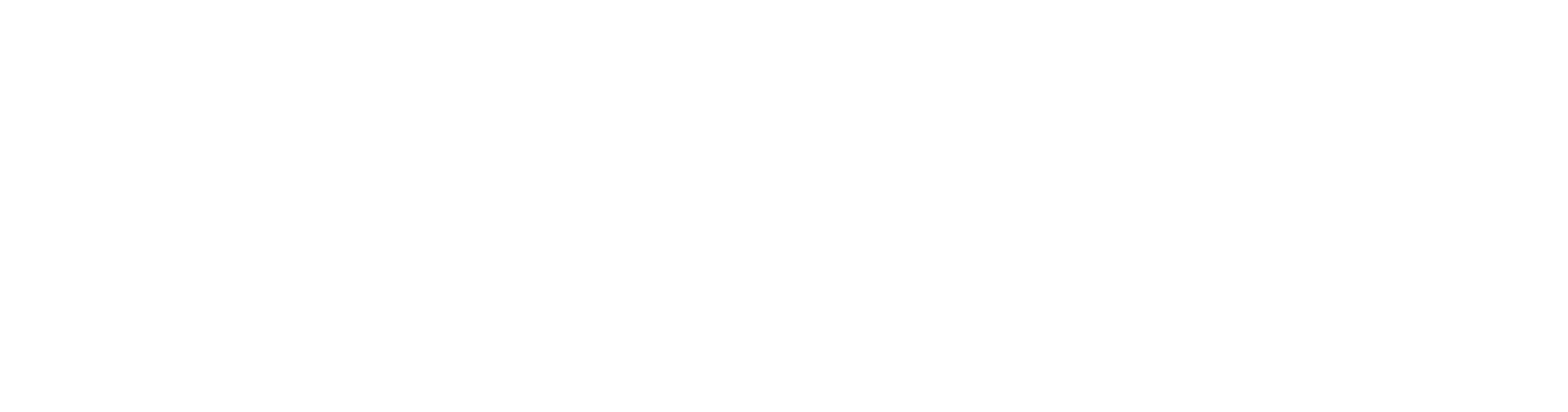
# Model space of a CAD drawing. Header units: millimetres. Extents: x 6814 to 76439, y 4251 to 11598.
# Tile 30 of 30: x 50996 to 76439, y 5432 to 11371. Entities that reach past the tile are written whole.
import ezdxf

# ---------------------------------------------------------------- set-up
doc = ezdxf.new("R2010")
doc.units = ezdxf.units.MM
doc.layers.add('R-TAB', color=1, linetype='Continuous')
doc.styles.get("Standard").update_dxf_attribs({"font": 'arial.ttf'})

msp = doc.modelspace()

# ---------------------------------------------------------------- texts
at = {"layer": 'R-TAB', "color": 0, "ltscale": 24, "attachment_point": 1}
for s, insert, char_height, width in [('\\pi335.67322;PRZEKRÓJ  A-A  1:100\\P\\pi409.77793;INWENTARYZACJA', (41238.226, 11346.374), 75, 1770.40852), ('\\pi477.64216;INWENTARYZACJA', (41730.938, 9136.786), 24, 1259.55718), ('\\pi611.54556;ELEWACJE 1:100\\P\\pi557.49542;INWENTARYZACJA', (10680.181, 8262.29), 75, 2065.84351), ('\\pi611.54556;ELEWACJE 1:100\\P\\pi557.49542;INWENTARYZACJA', (17646.974, 8262.29), 75, 2065.84351), ('\\pi553.40265;RZUT DACHU 1:100\\P\\pi557.49542;INWENTARYZACJA', (26129.546, 8353.014), 75, 2065.84351), ('\\pi425.32455;RZUT PRZYZIEMIA 1:100\\P\\pi557.49542;INWENTARYZACJA', (33750.363, 8353.014), 75, 2065.84351), ('\\pi335.67322;PRZEKRÓJ  B-B  1:100\\P\\pi409.77793;INWENTARYZACJA', (41238.226, 7666.04), 75, 1770.40852), ('\\pi477.64216;INWENTARYZACJA', (41730.938, 5456.452), 24, 1259.55718)]:
    msp.add_mtext(s, dxfattribs=dict(at, insert=insert, char_height=char_height, width=width))

doc.saveas('drawing.dxf')
